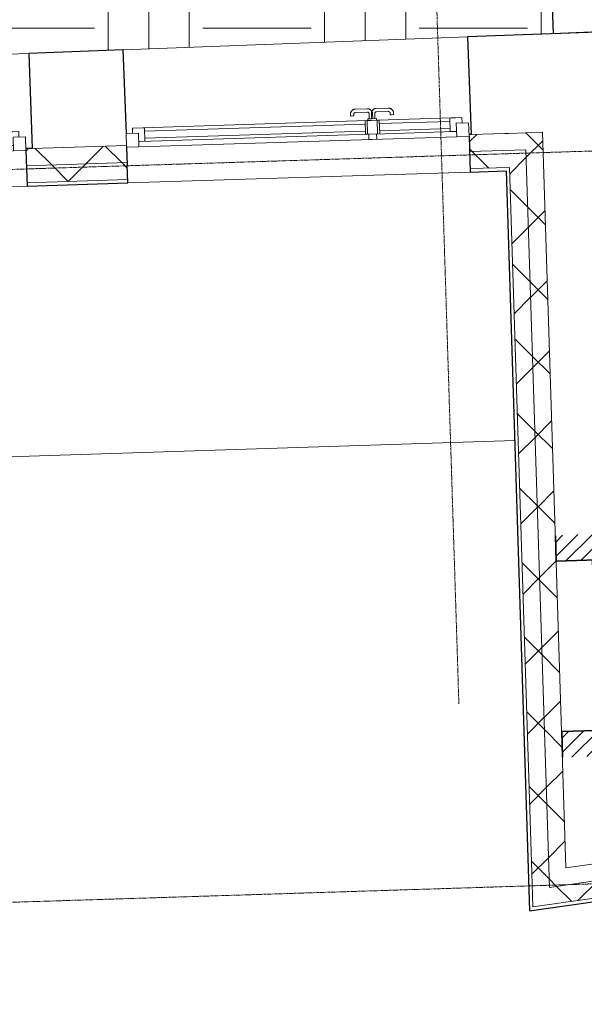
# Model space of a CAD drawing. Header units: millimetres. Extents: x 853417 to 929373, y -433185 to -369260.
# Tile 49 of 228: x 875501 to 878813, y -432484 to -426704. Entities that reach past the tile are written whole.
import ezdxf

# ---------------------------------------------------------------- set-up
doc = ezdxf.new("R2010")
doc.units = ezdxf.units.MM
doc.linetypes.add('Grid Line', pattern=[22.225, 12.7, -3.175, 3.175, -3.175])
for name, color, linetype, lineweight in [('KOKO-DETL-GENF', 7, 'Continuous', 9), ('KOKO-DOOR', 7, 'Continuous', 9), ('KOKO-DOOR-FRAM', 7, 'Continuous', 9), ('KOKO-FLOR', 7, 'Continuous', 9), ('KOKO-FLOR-PATT', 7, 'Continuous', 9), ('KOKO-GENM', 7, 'Continuous', 9), ('KOKO-GRID', 7, 'Continuous', 9), ('KOKO-WALL', 7, 'Continuous', 9), ('KOKO-WALL-PATT', 7, 'Continuous', 25), ('KOKO_WALL', 7, 'Continuous', 9), ('KOKO_WINDOWS', 7, 'Continuous', 9), ('S-FSTN', 7, 'Continuous', 9)]:
    doc.layers.add(name, color=color, linetype=linetype, lineweight=lineweight)
pattern_1 = [(45, (463824.66, -1284242.16), (-212.13203, 212.13203), []), (135, (463824.66, -1284242.16), (-212.13203, -212.13203), [])]
pattern_2 = [(313.184, (-840284.89, 441959.46), (43.7495856, 41.0606108), [])]

# ---------------------------------------------------------------- blocks, each defined once
blk = doc.blocks.new('Ol_olev sisesein 8 - SS-01-1455119-1 korrus_SA_kunstihanke plaan')
at = {"layer": 'KOKO-WALL', "lineweight": 25}
for p, q in [((454413.4, 864665.5), (454408.3, 865116.9)), ((450575.1, 864637.5), (454413.4, 864665.5))]:
    blk.add_line(p, q, dxfattribs=at)
blk = doc.blocks.new('Ol_olev välissein 9 - VS-01-2487469-1 korrus_SA_kunstihanke plaan')
at = {"layer": 'KOKO-WALL', "lineweight": 25}
for p, q in [((454412, 865122.2), (454417.3, 864162.7)), ((454417.3, 864162.7), (454990.5, 864165.9)), ((454920.5, 862144.4), (454428.6, 862141.7)), ((454428.6, 862141.7), (454431.7, 861586.6)), ((455104.1, 862145.5), (455000.5, 862144.9)), ((455104.1, 862142.9), (455104.1, 862145.5)), ((454431.7, 861586.6), (454990.5, 861589.7))]:
    blk.add_line(p, q, dxfattribs=at)
at = {"layer": 'KOKO_WALL'}
for p, q in [((459310.6, 864584.4), (458583.4, 871092.2)), ((454990.5, 864484.4), (454990.5, 864584.4)), ((454990.5, 864584.4), (459310.6, 864584.4)), ((454990.5, 864384.4), (454990.5, 864484.4)), ((454990.5, 864364.4), (454990.5, 864384.4)), ((454990.5, 864165.9), (454990.5, 864364.4)), ((454417.3, 864162.7), (454428.6, 862141.7)), ((454990.5, 861589.7), (454990.5, 862142.9)), ((455000.5, 862142.9), (455090.5, 862142.9)), ((455090.5, 862142.9), (455104.1, 862142.9)), ((454431.7, 861586.6), (454443.3, 859508.1))]:
    blk.add_line(p, q, dxfattribs=at)
blk = doc.blocks.new('Välisaken 3-jaotusega - A1_SA-V31-1 korrus_SA_kunstihanke plaan')
at = {"layer": 'KOKO-DOOR'}
blk.add_line((-933, 77), (933, 77), dxfattribs=at)
at = {"layer": 'KOKO-DOOR-FRAM'}
for p, q in [((-933, 77), (-1005, 77)), ((-1005, 77), (-1005, -3)), ((-933, -3), (-933, 77)), ((-417, 77), (-463, 77)), ((-463, 77), (-463, 46)), ((-417, 46), (-417, 77)), ((1005, 77), (933, 77)), ((933, 77), (933, -3)), ((1005, -3), (1005, 77)), ((-1005, -3), (-933, -3)), ((933, -3), (1005, -3))]:
    blk.add_line(p, q, dxfattribs=at)
at = {"layer": 'KOKO-GENM'}
for p, q in [((-896, 46), (-933, 46)), ((-917.7, 46), (-456, 46)), ((-896, -34), (-896, 46)), ((-896, 27.7), (-482, 27.7)), ((-411, 46), (-482, 46)), ((-482, 46), (-482, -34)), ((-398, 46), (-469, 46)), ((-469, 46), (-469, -34)), ((-419.7, 46), (922, 46)), ((-411, -34), (-411, 46)), ((-398, -34), (-398, 46)), ((-398, 27.7), (896, 27.7)), ((933, 46), (896, 46)), ((896, 46), (896, -34)), ((-967, -3), (-967, -34)), ((-967, -34), (-896, -34)), ((-967, -34), (-411, -34)), ((-482, -14.3), (-896, -14.3)), ((-482, -34), (-411, -34)), ((-469, -34), (-398, -34)), ((-469, -34), (967, -34)), ((896, -14.3), (-398, -14.3)), ((896, -34), (967, -34)), ((967, -34), (967, -3))]:
    blk.add_line(p, q, dxfattribs=at)
at = {"layer": 'KOKO_WINDOWS'}
for p, q in [((-465.9, -34), (-465.9, -44.1)), ((-440, -44.1), (-465.9, -44.1)), ((-456.5, -44.1), (-456.5, -74)), ((-443.5, -44.1), (-443.5, -74)), ((-414.1, -44.1), (-440, -44.1)), ((-436.5, -74), (-436.5, -44.1)), ((-423.5, -74), (-423.5, -44.1)), ((-414.1, -34), (-414.1, -44.1)), ((-566.5, -64.1), (-566.5, -74)), ((-561.5, -64.1), (-566.5, -64.1)), ((-566.5, -64.1), (-553.9, -64.1)), ((-553.3, -64.1), (-546.5, -64.1)), ((-546.5, -64.1), (-551.5, -64.1)), ((-546.5, -74), (-546.5, -64.1)), ((-466.5, -84), (-536.5, -84)), ((-536.5, -104), (-466.5, -104)), ((-343.5, -84), (-413.5, -84)), ((-413.5, -104), (-343.5, -104)), ((-333.5, -64.1), (-333.5, -74)), ((-333.5, -64.1), (-313.5, -64.1)), ((-328.5, -64.1), (-333.5, -64.1)), ((-313.5, -64.1), (-318.5, -64.1)), ((-313.5, -74), (-313.5, -64.1))]:
    blk.add_line(p, q, dxfattribs=at)
at = {"layer": 'KOKO_WINDOWS', "flags": 128}
for points in [[(-566.5, -74), (-566.5, -75.2), (-566.4, -76.4), (-566.3, -77.6), (-566.1, -78.8), (-565.9, -80), (-565.6, -81.1), (-565.3, -82.3), (-565, -83.4), (-564.6, -84.6), (-564.1, -85.7), (-563.6, -86.8), (-563.1, -87.9), (-562.5, -88.9), (-561.9, -89.9), (-561.3, -90.9), (-560.6, -91.9), (-559.8, -92.9), (-559.1, -93.8), (-558.2, -94.7), (-557.4, -95.5), (-556.5, -96.3), (-555.6, -97.1), (-554.7, -97.9), (-553.7, -98.6), (-552.7, -99.2), (-551.7, -99.9), (-550.6, -100.5), (-549.6, -101), (-548.5, -101.5), (-547.4, -102), (-546.2, -102.4), (-545.1, -102.7), (-543.9, -103.1), (-542.8, -103.3), (-541.6, -103.6), (-540.4, -103.7), (-539.2, -103.9), (-538, -104), (-536.8, -104), (-536.5, -104)], [(-536.5, -84), (-536.9, -84), (-537.3, -84), (-537.7, -83.9), (-538.1, -83.9), (-538.5, -83.8), (-538.9, -83.7), (-539.3, -83.6), (-539.6, -83.5), (-540, -83.4), (-540.4, -83.2), (-540.8, -83), (-541.1, -82.9), (-541.5, -82.7), (-541.8, -82.5), (-542.1, -82.3), (-542.5, -82), (-542.8, -81.8), (-543.1, -81.5), (-543.4, -81.2), (-543.7, -81), (-543.9, -80.7), (-544.2, -80.4), (-544.5, -80.1), (-544.7, -79.7), (-544.9, -79.4), (-545.1, -79.1), (-545.3, -78.7), (-545.5, -78.4), (-545.7, -78), (-545.8, -77.6), (-546, -77.2), (-546.1, -76.9), (-546.2, -76.5), (-546.3, -76.1), (-546.4, -75.7), (-546.4, -75.3), (-546.5, -74.9), (-546.5, -74.5), (-546.5, -74.1), (-546.5, -74)], [(-466.5, -104), (-465.3, -104), (-464.1, -103.9), (-462.9, -103.8), (-461.7, -103.6), (-460.5, -103.4), (-459.4, -103.1), (-458.2, -102.8), (-457.1, -102.5), (-455.9, -102.1), (-454.8, -101.6), (-453.7, -101.1), (-452.6, -100.6), (-451.6, -100), (-450.6, -99.4), (-449.6, -98.8), (-448.6, -98.1), (-447.6, -97.3), (-446.7, -96.6), (-445.8, -95.7), (-445, -94.9), (-444.2, -94), (-443.4, -93.1), (-442.6, -92.2), (-441.9, -91.2), (-441.3, -90.2), (-440.6, -89.2), (-440, -88.1), (-439.5, -87.1), (-439, -86), (-438.5, -84.9), (-438.1, -83.7), (-437.8, -82.6), (-437.4, -81.4), (-437.2, -80.3), (-436.9, -79.1), (-436.8, -77.9), (-436.6, -76.7), (-436.5, -75.5), (-436.5, -74.3), (-436.5, -74)], [(-456.5, -74), (-456.5, -74.4), (-456.5, -74.8), (-456.6, -75.2), (-456.6, -75.6), (-456.7, -76), (-456.8, -76.4), (-456.9, -76.8), (-457, -77.1), (-457.1, -77.5), (-457.3, -77.9), (-457.5, -78.3), (-457.6, -78.6), (-457.8, -79), (-458, -79.3), (-458.2, -79.6), (-458.5, -80), (-458.7, -80.3), (-459, -80.6), (-459.3, -80.9), (-459.5, -81.2), (-459.8, -81.4), (-460.1, -81.7), (-460.4, -82), (-460.8, -82.2), (-461.1, -82.4), (-461.4, -82.6), (-461.8, -82.8), (-462.1, -83), (-462.5, -83.2), (-462.9, -83.3), (-463.3, -83.5), (-463.6, -83.6), (-464, -83.7), (-464.4, -83.8), (-464.8, -83.9), (-465.2, -83.9), (-465.6, -84), (-466, -84), (-466.4, -84), (-466.5, -84)], [(-443.5, -74), (-443.5, -75.2), (-443.4, -76.4), (-443.3, -77.6), (-443.1, -78.8), (-442.9, -80), (-442.6, -81.1), (-442.3, -82.3), (-442, -83.4), (-441.6, -84.6), (-441.1, -85.7), (-440.6, -86.8), (-440.1, -87.9), (-439.5, -88.9), (-438.9, -89.9), (-438.3, -90.9), (-437.6, -91.9), (-436.8, -92.9), (-436.1, -93.8), (-435.2, -94.7), (-434.4, -95.5), (-433.5, -96.3), (-432.6, -97.1), (-431.7, -97.9), (-430.7, -98.6), (-429.7, -99.2), (-428.7, -99.9), (-427.6, -100.5), (-426.6, -101), (-425.5, -101.5), (-424.4, -102), (-423.2, -102.4), (-422.1, -102.7), (-420.9, -103.1), (-419.8, -103.3), (-418.6, -103.6), (-417.4, -103.7), (-416.2, -103.9), (-415, -104), (-413.8, -104), (-413.5, -104)], [(-413.5, -84), (-413.9, -84), (-414.3, -84), (-414.7, -83.9), (-415.1, -83.9), (-415.5, -83.8), (-415.9, -83.7), (-416.3, -83.6), (-416.6, -83.5), (-417, -83.4), (-417.4, -83.2), (-417.8, -83), (-418.1, -82.9), (-418.5, -82.7), (-418.8, -82.5), (-419.1, -82.3), (-419.5, -82), (-419.8, -81.8), (-420.1, -81.5), (-420.4, -81.2), (-420.7, -81), (-420.9, -80.7), (-421.2, -80.4), (-421.5, -80.1), (-421.7, -79.7), (-421.9, -79.4), (-422.1, -79.1), (-422.3, -78.7), (-422.5, -78.4), (-422.7, -78), (-422.8, -77.6), (-423, -77.2), (-423.1, -76.9), (-423.2, -76.5), (-423.3, -76.1), (-423.4, -75.7), (-423.4, -75.3), (-423.5, -74.9), (-423.5, -74.5), (-423.5, -74.1), (-423.5, -74)], [(-343.5, -104), (-342.3, -104), (-341.1, -103.9), (-339.9, -103.8), (-338.7, -103.6), (-337.5, -103.4), (-336.4, -103.1), (-335.2, -102.8), (-334.1, -102.5), (-332.9, -102.1), (-331.8, -101.6), (-330.7, -101.1), (-329.6, -100.6), (-328.6, -100), (-327.6, -99.4), (-326.6, -98.8), (-325.6, -98.1), (-324.6, -97.3), (-323.7, -96.6), (-322.8, -95.7), (-322, -94.9), (-321.2, -94), (-320.4, -93.1), (-319.6, -92.2), (-318.9, -91.2), (-318.3, -90.2), (-317.6, -89.2), (-317, -88.1), (-316.5, -87.1), (-316, -86), (-315.5, -84.9), (-315.1, -83.7), (-314.8, -82.6), (-314.4, -81.4), (-314.2, -80.3), (-313.9, -79.1), (-313.8, -77.9), (-313.6, -76.7), (-313.5, -75.5), (-313.5, -74.3), (-313.5, -74)], [(-333.5, -74), (-333.5, -74.4), (-333.5, -74.8), (-333.6, -75.2), (-333.6, -75.6), (-333.7, -76), (-333.8, -76.4), (-333.9, -76.8), (-334, -77.1), (-334.1, -77.5), (-334.3, -77.9), (-334.5, -78.3), (-334.6, -78.6), (-334.8, -79), (-335, -79.3), (-335.2, -79.6), (-335.5, -80), (-335.7, -80.3), (-336, -80.6), (-336.3, -80.9), (-336.5, -81.2), (-336.8, -81.4), (-337.1, -81.7), (-337.4, -82), (-337.8, -82.2), (-338.1, -82.4), (-338.4, -82.6), (-338.8, -82.8), (-339.1, -83), (-339.5, -83.2), (-339.9, -83.3), (-340.3, -83.5), (-340.6, -83.6), (-341, -83.7), (-341.4, -83.8), (-341.8, -83.9), (-342.2, -83.9), (-342.6, -84), (-343, -84), (-343.4, -84), (-343.5, -84)]]:
    blk.add_lwpolyline(points, dxfattribs=at)
at = {"layer": 'S-FSTN'}
for p, q in [((-456.5, -44.1), (-456.5, -74.1)), ((-443.5, -74.5), (-443.5, -44.1)), ((-436.5, -74.5), (-436.5, -44.1)), ((-423.5, -44.1), (-423.5, -74.1)), ((-566.5, -64.2), (-566.5, -74.2)), ((-546.3, -64.2), (-566.5, -64.2)), ((-546.3, -74.2), (-546.3, -64.2)), ((-536.9, -103.8), (-465.8, -103.8)), ((-466.5, -84), (-536.5, -84)), ((-343.1, -103.8), (-414.2, -103.8)), ((-413.5, -84), (-343.5, -84)), ((-333.7, -64.2), (-313.5, -64.2)), ((-333.7, -74.2), (-333.7, -64.2)), ((-313.5, -64.2), (-313.5, -74.2))]:
    blk.add_line(p, q, dxfattribs=at)
for centre, radius, start, end in [((-536.9, -74.2), 29.6, 180, 270), ((-536.5, -74.2), 9.84, 180, 270), ((-466.5, -74.1), 9.96, 270, 0), ((-465.8, -74.5), 29.3, 270, 360), ((-414.2, -74.5), 29.3, 180, 270), ((-413.5, -74.1), 9.96, 180, 270), ((-343.5, -74.2), 9.84, 270, 360), ((-343.1, -74.2), 29.6, 270, 360)]:
    blk.add_arc(centre, radius, start, end, dxfattribs=at)
blk = doc.blocks.new('Välisaken 3-jaotusega - A2-V11-1 korrus_SA_kunstihanke plaan')
at = {"layer": 'KOKO-DOOR'}
blk.add_line((-933, -77), (933, -77), dxfattribs=at)
at = {"layer": 'KOKO-DOOR-FRAM'}
for p, q in [((-1005, 3), (-933, 3)), ((-1005, -77), (-1005, 3)), ((-933, 3), (-933, -77)), ((933, 3), (1005, 3)), ((933, -77), (933, 3)), ((1005, 3), (1005, -77)), ((-463, -77), (-463, -46)), ((-417, -46), (-417, -77)), ((-933, -77), (-1005, -77)), ((-417, -77), (-463, -77)), ((1005, -77), (933, -77))]:
    blk.add_line(p, q, dxfattribs=at)
at = {"layer": 'KOKO-GENM'}
for p, q in [((-967, 34), (-896, 34)), ((-967, 3), (-967, 34)), ((-967, 34), (-411, 34)), ((-896, 34), (-896, -46)), ((-482, 14.3), (-896, 14.3)), ((-482, 34), (-411, 34)), ((-482, -46), (-482, 34)), ((-469, 34), (-398, 34)), ((-469, -46), (-469, 34)), ((-469, 34), (967, 34)), ((-411, 34), (-411, -46)), ((-398, 34), (-398, -46)), ((896, 14.3), (-398, 14.3)), ((896, 34), (967, 34)), ((896, -46), (896, 34)), ((967, 34), (967, 3)), ((-896, -46), (-933, -46)), ((-917.7, -46), (-456, -46)), ((-896, -27.7), (-482, -27.7)), ((-411, -46), (-482, -46)), ((-398, -46), (-469, -46)), ((-419.7, -46), (922, -46)), ((-398, -27.7), (896, -27.7)), ((933, -46), (896, -46))]:
    blk.add_line(p, q, dxfattribs=at)
at = {"layer": 'KOKO_WINDOWS'}
for p, q in [((-566.5, 74), (-566.5, 64.1)), ((-546.5, 64.1), (-566.5, 64.1)), ((-566.5, 64.1), (-561.5, 64.1)), ((-551.5, 64.1), (-546.5, 64.1)), ((-546.5, 64.1), (-546.5, 74)), ((-466.5, 104), (-536.5, 104)), ((-536.5, 84), (-466.5, 84)), ((-456.5, 74), (-456.5, 44.1)), ((-443.5, 74), (-443.5, 44.1)), ((-436.5, 44.1), (-436.5, 74)), ((-423.5, 44.1), (-423.5, 74)), ((-343.5, 104), (-413.5, 104)), ((-413.5, 84), (-343.5, 84)), ((-333.5, 74), (-333.5, 64.1)), ((-333.5, 64.1), (-328.5, 64.1)), ((-313.5, 64.1), (-333.5, 64.1)), ((-318.5, 64.1), (-313.5, 64.1)), ((-313.5, 64.1), (-313.5, 74)), ((-465.9, 44.1), (-440, 44.1)), ((-465.9, 44.1), (-465.9, 34)), ((-440, 44.1), (-414.1, 44.1)), ((-414.1, 44.1), (-414.1, 34))]:
    blk.add_line(p, q, dxfattribs=at)
at = {"layer": 'KOKO_WINDOWS', "flags": 128}
for points in [[(-536.5, 104), (-537.7, 104), (-538.9, 103.9), (-540.1, 103.8), (-541.3, 103.6), (-542.5, 103.4), (-543.6, 103.1), (-544.8, 102.8), (-545.9, 102.5), (-547.1, 102.1), (-548.2, 101.6), (-549.3, 101.1), (-550.4, 100.6), (-551.4, 100), (-552.4, 99.4), (-553.4, 98.8), (-554.4, 98.1), (-555.4, 97.3), (-556.3, 96.6), (-557.2, 95.7), (-558, 94.9), (-558.8, 94), (-559.6, 93.1), (-560.4, 92.2), (-561.1, 91.2), (-561.7, 90.2), (-562.4, 89.2), (-563, 88.1), (-563.5, 87.1), (-564, 86), (-564.5, 84.9), (-564.9, 83.7), (-565.2, 82.6), (-565.6, 81.4), (-565.8, 80.3), (-566.1, 79.1), (-566.2, 77.9), (-566.4, 76.7), (-566.5, 75.5), (-566.5, 74.3), (-566.5, 74)], [(-546.5, 74), (-546.5, 74.4), (-546.5, 74.8), (-546.4, 75.2), (-546.4, 75.6), (-546.3, 76), (-546.2, 76.4), (-546.1, 76.8), (-546, 77.1), (-545.9, 77.5), (-545.7, 77.9), (-545.5, 78.3), (-545.4, 78.6), (-545.2, 79), (-545, 79.3), (-544.8, 79.6), (-544.5, 80), (-544.3, 80.3), (-544, 80.6), (-543.7, 80.9), (-543.5, 81.2), (-543.2, 81.4), (-542.9, 81.7), (-542.6, 82), (-542.2, 82.2), (-541.9, 82.4), (-541.6, 82.6), (-541.2, 82.8), (-540.9, 83), (-540.5, 83.2), (-540.1, 83.3), (-539.7, 83.5), (-539.4, 83.6), (-539, 83.7), (-538.6, 83.8), (-538.2, 83.9), (-537.8, 83.9), (-537.4, 84), (-537, 84), (-536.6, 84), (-536.5, 84)], [(-436.5, 74), (-436.5, 75.2), (-436.6, 76.4), (-436.7, 77.6), (-436.9, 78.8), (-437.1, 80), (-437.4, 81.1), (-437.7, 82.3), (-438, 83.4), (-438.4, 84.6), (-438.9, 85.7), (-439.4, 86.8), (-439.9, 87.9), (-440.5, 88.9), (-441.1, 89.9), (-441.7, 90.9), (-442.4, 91.9), (-443.2, 92.9), (-443.9, 93.8), (-444.8, 94.7), (-445.6, 95.5), (-446.5, 96.3), (-447.4, 97.1), (-448.3, 97.9), (-449.3, 98.6), (-450.3, 99.2), (-451.3, 99.9), (-452.4, 100.5), (-453.4, 101), (-454.5, 101.5), (-455.6, 102), (-456.8, 102.4), (-457.9, 102.7), (-459.1, 103.1), (-460.2, 103.3), (-461.4, 103.6), (-462.6, 103.7), (-463.8, 103.9), (-465, 104), (-466.2, 104), (-466.5, 104)], [(-466.5, 84), (-466.1, 84), (-465.7, 84), (-465.3, 83.9), (-464.9, 83.9), (-464.5, 83.8), (-464.1, 83.7), (-463.7, 83.6), (-463.4, 83.5), (-463, 83.4), (-462.6, 83.2), (-462.2, 83), (-461.9, 82.9), (-461.5, 82.7), (-461.2, 82.5), (-460.9, 82.3), (-460.5, 82), (-460.2, 81.8), (-459.9, 81.5), (-459.6, 81.2), (-459.3, 81), (-459.1, 80.7), (-458.8, 80.4), (-458.5, 80.1), (-458.3, 79.7), (-458.1, 79.4), (-457.9, 79.1), (-457.7, 78.7), (-457.5, 78.4), (-457.3, 78), (-457.2, 77.6), (-457, 77.2), (-456.9, 76.9), (-456.8, 76.5), (-456.7, 76.1), (-456.6, 75.7), (-456.6, 75.3), (-456.5, 74.9), (-456.5, 74.5), (-456.5, 74.1), (-456.5, 74)], [(-413.5, 104), (-414.7, 104), (-415.9, 103.9), (-417.1, 103.8), (-418.3, 103.6), (-419.5, 103.4), (-420.6, 103.1), (-421.8, 102.8), (-422.9, 102.5), (-424.1, 102.1), (-425.2, 101.6), (-426.3, 101.1), (-427.4, 100.6), (-428.4, 100), (-429.4, 99.4), (-430.4, 98.8), (-431.4, 98.1), (-432.4, 97.3), (-433.3, 96.6), (-434.2, 95.7), (-435, 94.9), (-435.8, 94), (-436.6, 93.1), (-437.4, 92.2), (-438.1, 91.2), (-438.7, 90.2), (-439.4, 89.2), (-440, 88.1), (-440.5, 87.1), (-441, 86), (-441.5, 84.9), (-441.9, 83.7), (-442.2, 82.6), (-442.6, 81.4), (-442.8, 80.3), (-443.1, 79.1), (-443.2, 77.9), (-443.4, 76.7), (-443.5, 75.5), (-443.5, 74.3), (-443.5, 74)], [(-423.5, 74), (-423.5, 74.4), (-423.5, 74.8), (-423.4, 75.2), (-423.4, 75.6), (-423.3, 76), (-423.2, 76.4), (-423.1, 76.8), (-423, 77.1), (-422.9, 77.5), (-422.7, 77.9), (-422.5, 78.3), (-422.4, 78.6), (-422.2, 79), (-422, 79.3), (-421.8, 79.6), (-421.5, 80), (-421.3, 80.3), (-421, 80.6), (-420.7, 80.9), (-420.5, 81.2), (-420.2, 81.4), (-419.9, 81.7), (-419.6, 82), (-419.2, 82.2), (-418.9, 82.4), (-418.6, 82.6), (-418.2, 82.8), (-417.9, 83), (-417.5, 83.2), (-417.1, 83.3), (-416.7, 83.5), (-416.4, 83.6), (-416, 83.7), (-415.6, 83.8), (-415.2, 83.9), (-414.8, 83.9), (-414.4, 84), (-414, 84), (-413.6, 84), (-413.5, 84)], [(-313.5, 74), (-313.5, 75.2), (-313.6, 76.4), (-313.7, 77.6), (-313.9, 78.8), (-314.1, 80), (-314.4, 81.1), (-314.7, 82.3), (-315, 83.4), (-315.4, 84.6), (-315.9, 85.7), (-316.4, 86.8), (-316.9, 87.9), (-317.5, 88.9), (-318.1, 89.9), (-318.7, 90.9), (-319.4, 91.9), (-320.2, 92.9), (-320.9, 93.8), (-321.8, 94.7), (-322.6, 95.5), (-323.5, 96.3), (-324.4, 97.1), (-325.3, 97.9), (-326.3, 98.6), (-327.3, 99.2), (-328.3, 99.9), (-329.4, 100.5), (-330.4, 101), (-331.5, 101.5), (-332.6, 102), (-333.8, 102.4), (-334.9, 102.7), (-336.1, 103.1), (-337.2, 103.3), (-338.4, 103.6), (-339.6, 103.7), (-340.8, 103.9), (-342, 104), (-343.2, 104), (-343.5, 104)], [(-343.5, 84), (-343.1, 84), (-342.7, 84), (-342.3, 83.9), (-341.9, 83.9), (-341.5, 83.8), (-341.1, 83.7), (-340.7, 83.6), (-340.4, 83.5), (-340, 83.4), (-339.6, 83.2), (-339.2, 83), (-338.9, 82.9), (-338.5, 82.7), (-338.2, 82.5), (-337.9, 82.3), (-337.5, 82), (-337.2, 81.8), (-336.9, 81.5), (-336.6, 81.2), (-336.3, 81), (-336.1, 80.7), (-335.8, 80.4), (-335.5, 80.1), (-335.3, 79.7), (-335.1, 79.4), (-334.9, 79.1), (-334.7, 78.7), (-334.5, 78.4), (-334.3, 78), (-334.2, 77.6), (-334, 77.2), (-333.9, 76.9), (-333.8, 76.5), (-333.7, 76.1), (-333.6, 75.7), (-333.6, 75.3), (-333.5, 74.9), (-333.5, 74.5), (-333.5, 74.1), (-333.5, 74)]]:
    blk.add_lwpolyline(points, dxfattribs=at)
at = {"layer": 'S-FSTN'}
for p, q in [((-566.5, 64.2), (-566.5, 74.2)), ((-546.3, 64.2), (-566.5, 64.2)), ((-546.3, 74.2), (-546.3, 64.2)), ((-536.9, 103.8), (-465.8, 103.8)), ((-466.5, 84), (-536.5, 84)), ((-456.5, 44.1), (-456.5, 74.1)), ((-443.5, 74.5), (-443.5, 44.1)), ((-436.5, 74.5), (-436.5, 44.1)), ((-423.5, 44.1), (-423.5, 74.1)), ((-343.1, 103.8), (-414.2, 103.8)), ((-413.5, 84), (-343.5, 84)), ((-333.7, 74.2), (-333.7, 64.2)), ((-333.7, 64.2), (-313.5, 64.2)), ((-313.5, 64.2), (-313.5, 74.2))]:
    blk.add_line(p, q, dxfattribs=at)
for centre, radius, start, end in [((-536.9, 74.2), 29.6, 90, 180), ((-536.5, 74.2), 9.84, 90, 180), ((-466.5, 74.1), 9.96, 360, 90), ((-465.8, 74.5), 29.3, 0, 90), ((-414.2, 74.5), 29.3, 90, 180), ((-413.5, 74.1), 9.96, 90, 180), ((-343.5, 74.2), 9.84, 0, 90), ((-343.1, 74.2), 29.6, 0, 90)]:
    blk.add_arc(centre, radius, start, end, dxfattribs=at)
blk = doc.blocks.new('Door-Void_Open-instanceLOD 100 - 0762 x 2032mm-3783152-1 korrus_SA_kunstihanke plaan')
at = {"layer": 'KOKO-DOOR'}
h = blk.add_hatch(dxfattribs=at)
h.set_pattern_fill('FP_83', color=256, style=0, pattern_type=2)
h.set_pattern_definition(pattern_2)
h.paths.add_polyline_path([(-653.2, 210), (-650, 180), (-653.2, 135), (-646.8, 90), (-650, 60), (-646.8, 30), (-653.2, 0), (-650, -45), (-653.2, -90), (-650, -150), (-653.2, -180), (-650, -225), (-650, -270), (-500, -270), (-500, 270), (-650, 270), (-650, 240)], flags=0)
h = blk.add_hatch(dxfattribs=at)
h.set_pattern_fill('FP_83', color=256, style=0, pattern_type=2)
h.set_pattern_definition(pattern_2)
h.paths.add_polyline_path([(500, 270), (500, -270), (650, -270), (650, -225), (653.2, -180), (650, -150), (653.2, -90), (650, -45), (653.2, 0), (646.8, 30), (650, 60), (646.8, 90), (653.2, 135), (650, 180), (653.2, 210), (650, 240), (650, 270)], flags=0)
at = {"layer": 'KOKO-DETL-GENF', "lineweight": 35}
for p, q in [((-500, 270), (-650, 270)), ((-500, -270), (-500, 270)), ((650, 270), (500, 270)), ((500, 270), (500, -270)), ((-650, -270), (-500, -270)), ((500, -270), (650, -270))]:
    blk.add_line(p, q, dxfattribs=at)
at = {"layer": 'KOKO-DOOR'}
for p, q in [((500, 60), (-500, 60)), ((500, -60), (-500, -60))]:
    blk.add_line(p, q, dxfattribs=at)

msp = doc.modelspace()

# ---------------------------------------------------------------- hatches: boundary and pattern name
at = {"layer": 'KOKO-FLOR-PATT', "true_color": 0x800000}
h = msp.add_hatch(dxfattribs=at)
h.set_pattern_fill('FP_23', color=16, style=0, pattern_type=2)
h.set_pattern_definition([(0, (463824.66, -1284242.16), (635, 635), [635, -635]), (0, (463824.66, -1284004.04), (635, 635), [635, -635]), (0, (463824.66, -1283765.9), (635, 635), [635, -635]), (90, (463904.03, -1283686.54), (-635, 635), [635, -635]), (90, (464142.16, -1283686.54), (-635, 635), [635, -635]), (90, (464380.3, -1283686.54), (-635, 635), [635, -635])])
h.paths.add_polyline_path([(877428.3, -423101.2), (877424.7, -423103.4), (877428.2, -423101.3)], flags=0)
h.paths.add_polyline_path([(877525.8, -423111.2), (877526.4, -423113.8), (877525.9, -423111.2)], flags=0)
h.paths.add_polyline_path([(877534.9, -423107.1), (877536.1, -423097.8), (877534, -423097.8), (877534.4, -423102.4)], flags=0)
h.paths.add_polyline_path([(877525.7, -423106.7), (877527.1, -423110.6), (877530.4, -423106.9), (877525.7, -423106.7)], flags=0)
h.paths.add_polyline_path([(877423.1, -423080.8), (877435.4, -423081), (877434, -423101), (877429.2, -423103.4), (877432.4, -423110.3), (877441.7, -423111.5), (877441.8, -423104.8), (877525.6, -423103.4), (877525.9, -423106.4), (877534, -423097.8), (877535.8, -423087.3), (877542.6, -423087.1), (877540.9, -423097.7), (877547, -423102.5), (877542, -423110.6), (877530.2, -423119.6), (877526, -423117.5), (877524.6, -423120.2), (877442, -423121.6), (877441.6, -423116.4), (877436.9, -423122.4), (877428.8, -423117.4), (877419.8, -423105.5), (877421.9, -423101.4), (877420.5, -423101.3), (877421.9, -423080.9)], flags=0)
h.paths.add_polyline_path([(873018.8, -426995.8), (878630.8, -426785.5), (878480.9, -422983.4), (878479.1, -422983.6), (878480.9, -423105.5), (878270, -423112.2), (878267.4, -423091.5), (878266.1, -423051.3), (878250.1, -423051.3), (878248.8, -423009.8), (878237.7, -423008.4), (878237.2, -423006.2), (878233.7, -423006.3), (878235.1, -423014.2), (878245.9, -423013.9), (878247.1, -423051.9), (877315.6, -423081.4), (877314.4, -423043.4), (877326.4, -423042.9), (877325.6, -423035.1), (877322.1, -423035.2), (877322.2, -423039.2), (877311.3, -423040.9), (877312.6, -423081.5), (877296.6, -423082), (877296.5, -423143.1), (877083.6, -423147.8), (877079.3, -423042.9), (872915.1, -423174.9), (872915, -423174.9), (873018.3, -426978.7)], flags=0)
h.paths.add_polyline_path([(875238.7, -426387.2), (875178.1, -426385.2), (875121.2, -426377.5), (875026.7, -426357.7), (875018.6, -426354.2), (875012.8, -426348.4), (875008.7, -426338.9), (875002.6, -426227.5), (874955, -426078), (874962.5, -426068.7), (875009.4, -426058.3), (875022.9, -426057.8), (875015.3, -425884.7), (875018.6, -425879.4), (875029.2, -425876.1), (875040, -425878.5), (875044.9, -425885.3), (875090.2, -425891.2), (875111.6, -425892.6), (875353.2, -425881.8), (875398, -425872.7), (875402.3, -425865.6), (875413, -425862.4), (875423.8, -425864.9), (875428.6, -425872.7), (875430.2, -425914.2), (875432.2, -426043.2), (875455.1, -426043.2), (875494.5, -426050), (875501.6, -426058.7), (875501.7, -426063.4), (875464.6, -426211), (875467.6, -426288.2), (875463.4, -426298.4), (875462.7, -426330.5), (875457.5, -426336.2), (875436.2, -426345.3), (875378.3, -426363.4), (875326.8, -426376.1), (875268.9, -426385.2)], flags=0)
h.paths.add_polyline_path([(875839, -426379.7), (875778.4, -426377.6), (875721.5, -426370), (875627, -426350.1), (875618.9, -426346.6), (875613.1, -426340.9), (875609, -426331.4), (875602.9, -426219.9), (875555.3, -426070.5), (875561.6, -426061.5), (875609.7, -426050.8), (875623.2, -426050.3), (875615.6, -425877.2), (875618.8, -425871.8), (875629.5, -425868.5), (875640.3, -425871), (875645.2, -425877.8), (875690.4, -425883.6), (875711.9, -425885.1), (875953.5, -425874.2), (875998.3, -425865.1), (876002.6, -425858), (876013.3, -425854.8), (876024.1, -425857.3), (876028.9, -425865.1), (876030.5, -425906.6), (876032.5, -426035.6), (876055.3, -426035.6), (876094.7, -426042.4), (876101.8, -426051.2), (876102, -426055.9), (876064.9, -426203.4), (876067.8, -426280.6), (876063.7, -426290.8), (876063, -426322.9), (876057.8, -426328.6), (876036.5, -426337.8), (875978.6, -426355.9), (875927.1, -426368.6), (875869.2, -426377.6)], flags=0)
h.paths.add_polyline_path([(876438, -426346), (876377.4, -426344), (876320.5, -426336.3), (876226, -426316.5), (876217.9, -426313), (876212.1, -426307.2), (876208, -426297.7), (876201.9, -426186.3), (876154.3, -426036.8), (876160.6, -426027.8), (876208.7, -426017.1), (876222.2, -426016.6), (876214.6, -425843.5), (876217.8, -425838.1), (876228.5, -425834.9), (876239.3, -425837.3), (876244.2, -425844.1), (876289.4, -425850), (876310.9, -425851.4), (876552.5, -425840.6), (876598.1, -425830.1), (876601.6, -425824.3), (876612.3, -425821.1), (876623.1, -425823.6), (876627.9, -425831.5), (876629.5, -425873), (876631.5, -426002), (876654.4, -426002), (876694, -426009.1), (876700.9, -426017.5), (876701, -426022.2), (876663.9, -426169.7), (876666.9, -426247), (876662.7, -426257.2), (876662, -426289.2), (876656.8, -426295), (876635.5, -426304.1), (876577.6, -426322.2), (876526.1, -426334.9), (876468.2, -426344)], flags=0)
h.paths.add_polyline_path([(877038.2, -426338.4), (876977.6, -426336.4), (876920.8, -426328.8), (876826.3, -426308.9), (876818.1, -426305.4), (876812.4, -426299.6), (876808.3, -426290.1), (876802.1, -426178.7), (876754.6, -426029.2), (876760.9, -426020.2), (876809, -426009.5), (876822.5, -426009.1), (876814.9, -425836), (876819.1, -425830.1), (876828.8, -425827.3), (876839.9, -425830.1), (876844.4, -425836.5), (876889.7, -425842.4), (876911.2, -425843.8), (877152.8, -425833), (877197.6, -425823.9), (877201.9, -425816.8), (877212.5, -425813.6), (877223.4, -425816.1), (877228.2, -425823.9), (877229.8, -425865.4), (877231.8, -425994.4), (877254.6, -425994.4), (877294, -426001.2), (877301.1, -426009.9), (877300, -426019.9), (877264.2, -426162.2), (877267.1, -426239.4), (877263, -426249.6), (877262.3, -426281.7), (877257.1, -426287.4), (877235.8, -426296.6), (877177.9, -426314.6), (877126.4, -426327.3), (877068.5, -426336.4)], flags=0)
h.paths.add_polyline_path([(874906.4, -425830.1), (874865.6, -424645.1), (877259.2, -424562.9), (877300, -425747.8), (874962.5, -425828.2)], flags=0)
h.paths.add_polyline_path([(878444.8, -425551), (878413.8, -424571.5), (878434.4, -424571.5), (878477.5, -424611.9), (878505.9, -425506.6), (878464.8, -425550.4)], flags=0)
h.paths.add_polyline_path([(874610.4, -425527.7), (874462.8, -425490.7), (874385.6, -425493.6), (874375.4, -425489.5), (874343.3, -425488.8), (874337.6, -425483.6), (874328.4, -425462.2), (874310.4, -425404.4), (874297.7, -425352.8), (874288.6, -425294.9), (874286.6, -425234.2), (874292, -425174.9), (874305.7, -425099), (874319.6, -425044.6), (874325.3, -425038.9), (874334.9, -425034.7), (874446.3, -425028.6), (874595.8, -424981.1), (874604.8, -424987.3), (874615.5, -425035.4), (874615.9, -425049), (874789, -425041.3), (874794.4, -425044.6), (874797.7, -425055.2), (874795.3, -425066.1), (874788.4, -425070.9), (874782.6, -425116.2), (874781.2, -425137.6), (874792, -425379.3), (874801.1, -425424), (874808.2, -425428.3), (874811.4, -425439), (874808.9, -425449.8), (874801.1, -425454.6), (874759.6, -425456.3), (874630.6, -425458.2), (874630.6, -425481.1), (874623.8, -425520.5), (874615.1, -425527.6)], flags=0)
h.paths.add_polyline_path([(877569.8, -425426), (877560.6, -425419.5), (877550, -425371.4), (877549.5, -425357.9), (877377.1, -425365.5), (877371, -425361.8), (877367.8, -425351.1), (877370.3, -425340.3), (877377.3, -425334.2), (877383.1, -425290.2), (877384.6, -425268.8), (877374.4, -425027.1), (877365.5, -424982.3), (877358.3, -424978), (877355.1, -424967.3), (877357.7, -424956.5), (877365.5, -424951.7), (877407, -424950.2), (877536, -424948.6), (877536, -424926.1), (877543, -424886.3), (877551.8, -424879.3), (877556.5, -424879.1), (877703.9, -424916.6), (877788.3, -424915.9), (877819.9, -424916.6), (877825.3, -424918.5), (877833.7, -424928.4), (877838.9, -424943), (877861.7, -425024.7), (877873.3, -425080.9), (877879.5, -425141.2), (877877.7, -425201.2), (877870.2, -425257), (877855.4, -425324.7), (877843.6, -425363.1), (877836.7, -425369), (877830.5, -425370.7), (877806.3, -425371.5), (877794.9, -425376.4), (877719.1, -425378.7), (877574.5, -425425.8)], flags=0)
h.paths.add_polyline_path([(874985, -424590.8), (874974.2, -424588.3), (874969.4, -424580.5), (874967.9, -424538.9), (874966.3, -424409.9), (874940.2, -424409.3), (874904, -424403), (874897, -424394.2), (874896.8, -424389.5), (874934.3, -424242.1), (874933.6, -424157.7), (874934.3, -424126.1), (874936.3, -424120.7), (874946.1, -424112.3), (874960.7, -424107.1), (875042.4, -424084.2), (875098.6, -424072.7), (875158.9, -424066.5), (875218.9, -424068.3), (875274.7, -424075.8), (875342.4, -424090.5), (875380.8, -424102.4), (875386.7, -424109.3), (875388.4, -424115.5), (875389.2, -424139.7), (875394.1, -424151.1), (875396.6, -424227.5), (875443.5, -424376.4), (875437.2, -424385.4), (875389.1, -424396), (875375.6, -424396.4), (875383.2, -424568.9), (875379.5, -424574.9), (875368.8, -424578.2), (875358, -424575.7), (875353.2, -424568.9), (875307.4, -424562.9), (875286.5, -424561.4), (875044.8, -424571.6), (875000, -424580.5), (874995.7, -424587.7), (874990.6, -424590.1)], flags=0)
h.paths.add_polyline_path([(875584.4, -424557.2), (875573.6, -424554.6), (875568.7, -424545.3), (875567.3, -424505.3), (875565.7, -424376.3), (875543.2, -424376.3), (875503.4, -424369.3), (875496.4, -424360.5), (875497.2, -424351.9), (875533.7, -424208.4), (875533, -424124), (875533.7, -424092.4), (875535.6, -424087), (875545.5, -424078.6), (875560.1, -424073.4), (875641.8, -424050.6), (875698, -424039), (875758.3, -424032.8), (875818.3, -424034.6), (875874.1, -424042.1), (875941.8, -424056.9), (875980.1, -424068.7), (875986.1, -424075.6), (875987.8, -424081.8), (875988.6, -424106), (875993.5, -424117.4), (875996, -424193.8), (876042.9, -424342.8), (876036.6, -424351.7), (875988.5, -424362.3), (875975, -424362.8), (875982.6, -424535.2), (875978.9, -424541.3), (875968.2, -424544.5), (875957.4, -424542), (875952.6, -424535.2), (875907.3, -424529.2), (875885.9, -424527.7), (875644.2, -424537.9), (875599.4, -424546.9), (875595.1, -424554), (875590, -424556.4)], flags=0)
h.paths.add_polyline_path([(876184.3, -424549.6), (876173.5, -424547.1), (876168.7, -424539.3), (876167.2, -424497.7), (876165.6, -424368.7), (876143.1, -424368.7), (876103.3, -424361.8), (876096.3, -424353), (876096.1, -424348.3), (876133.6, -424200.9), (876132.9, -424116.5), (876133.6, -424084.9), (876135.5, -424079.5), (876145.4, -424071), (876160, -424065.8), (876241.7, -424043), (876297.9, -424031.5), (876358.2, -424025.3), (876418.2, -424027.1), (876474, -424034.6), (876541.7, -424049.3), (876580, -424061.2), (876586, -424068.1), (876587.7, -424074.2), (876588.5, -424098.5), (876593.4, -424109.8), (876595.7, -424185.6), (876642.8, -424335.2), (876636.5, -424344.2), (876588.4, -424354.8), (876574.9, -424355.2), (876582.5, -424527.7), (876578.8, -424533.7), (876568.1, -424537), (876557.3, -424534.5), (876552.5, -424527.7), (876507.2, -424521.7), (876485.8, -424520.2), (876244.1, -424530.3), (876199.3, -424539.3), (876195, -424546.4), (876189.9, -424548.8)], flags=0)
h.paths.add_polyline_path([(876783.7, -424515.9), (876772.9, -424513.4), (876768.1, -424505.6), (876766.6, -424464), (876765, -424335), (876742.5, -424335), (876702.7, -424328.1), (876695.6, -424319.3), (876695.5, -424314.6), (876733, -424167.2), (876731.6, -424062.6), (876733, -424051.2), (876734.9, -424045.8), (876744.8, -424037.4), (876759.3, -424032.2), (876841.1, -424009.3), (876897.3, -423997.8), (876957.6, -423991.6), (877017.6, -423993.4), (877073.4, -424000.9), (877141.1, -424015.6), (877179.4, -424027.5), (877185.4, -424034.4), (877187.1, -424040.6), (877187.9, -424064.8), (877192.8, -424076.2), (877195.3, -424152.6), (877242.2, -424301.5), (877235.9, -424310.5), (877187.8, -424321.1), (877174.3, -424321.5), (877181.8, -424494), (877178.1, -424500), (877167.5, -424503.3), (877156.7, -424500.8), (877151.9, -424494), (877106.6, -424488), (877085.1, -424486.5), (876843.5, -424496.7), (876798.7, -424505.6), (876794.4, -424512.8), (876789.3, -424515.2)], flags=0)
h.paths.add_polyline_path([(877274.4, -423139.8), (877280.4, -423139.6), (877279.9, -423123.6), (877273.9, -423123.8), (877274.4, -423139.6)], flags=0)
h.paths.add_polyline_path([(877432.4, -423110.3), (877434.4, -423102.5), (877441.5, -423109.4), (877437.1, -423109.8)], flags=0)
h.paths.add_polyline_path([(878285.9, -423107.7), (878291.8, -423105.5), (878291.4, -423091.5), (878285.4, -423091.7), (878285.9, -423107.6)], flags=0)
h.paths.add_polyline_path([(877286.1, -423048.3), (877292.1, -423048.1), (877291.6, -423036.2), (877285.7, -423036.3), (877286.1, -423048.1)], flags=0)
h.paths.add_polyline_path([(878268.4, -423017.2), (878274.4, -423017), (878273.9, -423005), (878268, -423005.2), (878268.4, -423017)], flags=0)
at = {"layer": 'KOKO-WALL-PATT', "lineweight": 9, "true_color": 0x787878}
h = msp.add_hatch(dxfattribs=at)
h.set_pattern_fill('FP_8', color=8, style=0, pattern_type=2)
h.set_pattern_definition(pattern_1)
h.paths.add_polyline_path([(873102.5, -427638.1), (873531.1, -427624.5), (873525.7, -427524.6), (873099.3, -427538.1)], flags=0)
h.paths.add_polyline_path([(875540.1, -427560.8), (876130.9, -427542.1), (876125.6, -427442.2), (875536.9, -427460.9), (875537.2, -427470.9)], flags=0)
h.paths.add_polyline_path([(878139.9, -427478.4), (878471.3, -427467.9), (878468.2, -427367.9), (878136.8, -427378.4), (878137.1, -427388.4)], flags=0)
h = msp.add_hatch(dxfattribs=at)
h.set_pattern_fill('FP_8', color=8, style=0, pattern_type=2)
h.set_pattern_definition(pattern_1)
h.paths.add_polyline_path([(878605.4, -431697.1), (878705, -431682.8), (878568.1, -427364.8), (878468.2, -427367.9), (878597.9, -431459.5)], flags=0)
h = msp.add_hatch(dxfattribs=at)
h.set_pattern_fill('FP_8', color=8, style=0, pattern_type=2)
h.set_pattern_definition(pattern_1)
h.paths.add_polyline_path([(873205.6, -427734.9), (873534.3, -427724.4), (873531.1, -427624.5), (873202.4, -427634.9)], flags=0)
h.paths.add_polyline_path([(875543.2, -427660.8), (876134.1, -427642), (876130.9, -427542.1), (875540.1, -427560.8)], flags=0)
h.paths.add_polyline_path([(878143.1, -427578.3), (878374.5, -427571), (878371.4, -427471), (878139.9, -427478.4)], flags=0)
h = msp.add_hatch(dxfattribs=at)
h.set_pattern_fill('FP_8', color=8, style=0, pattern_type=2)
h.set_pattern_definition(pattern_1)
h.paths.add_polyline_path([(878509, -431812), (878608.6, -431797.7), (878471.3, -427467.9), (878371.4, -427471), (878505.8, -431711.4)], flags=0)
h = msp.add_hatch(dxfattribs=at)
h.set_pattern_fill('FP_8', color=8, style=0, pattern_type=2)
h.set_pattern_definition(pattern_1)
h.paths.add_polyline_path([(878608.6, -431797.7), (885189.7, -430850.3), (885186.5, -430749.7), (878605.4, -431697.1)], flags=0)
h = msp.add_hatch(dxfattribs=at)
h.set_pattern_fill('FP_8', color=8, style=0, pattern_type=2)
h.set_pattern_definition(pattern_1)
h.paths.add_polyline_path([(878512.2, -431912.6), (885292.6, -430936.5), (885289.3, -430835.9), (878509, -431812)], flags=0)

# ---------------------------------------------------------------- linework, layer by layer
at = {"layer": 'KOKO-FLOR'}
msp.add_line((878405.4, -429175), (873376.4, -429334.5), dxfattribs=at)
at = {"layer": 'KOKO-GRID', "linetype": 'Grid Line'}
for p, q in [((878077.6, -430719.5), (876217.1, -372034.2)), ((888160.6, -427179.9), (856424.5, -428186)), ((888296.9, -431477.7), (856560.8, -432483.9))]:
    msp.add_line(p, q, dxfattribs=at)
at = {"layer": 'KOKO-WALL', "lineweight": 25}
for p, q in [((878149.7, -427378), (878136.8, -427378.4)), ((878137.1, -427388.4), (878143.7, -427598.3)), ((875574.9, -427459.7), (875536.9, -427460.9)), ((875537.2, -427470.9), (875543.9, -427680.7)), ((876134.7, -427662), (876131.4, -427555.7)), ((878143.7, -427598.3), (878355.2, -427591.6)), ((878355.2, -427591.6), (878492.9, -431935.6)), ((875543.9, -427680.7), (876134.7, -427662)), ((878492.9, -431935.6), (885412.7, -430939.4))]:
    msp.add_line(p, q, dxfattribs=at)
at = {"layer": 'KOKO-WALL'}
for p, q in [((878348.2, -427371.7), (878149.7, -427378)), ((878568.1, -427364.8), (878468.2, -427367.9)), ((878705, -431682.8), (878568.1, -427364.8)), ((876127.8, -427442.1), (875574.9, -427459.7)), ((876131.4, -427555.7), (876128.1, -427452.1)), ((878139.9, -427478.4), (878471.3, -427467.9)), ((878471.3, -427467.9), (878608.6, -431797.7)), ((875540.1, -427560.8), (876130.9, -427542.1)), ((878143.7, -427598.3), (876134.7, -427662)), ((878143.1, -427578.3), (878374.5, -427571)), ((878374.5, -427571), (878505.8, -431711.4)), ((875543.2, -427660.8), (876134.1, -427642)), ((875543.9, -427680.7), (873534.9, -427744.4)), ((885186.5, -430749.7), (878705, -431682.8)), ((878608.6, -431797.7), (885189.7, -430850.3)), ((878512.2, -431912.6), (885193, -430950.8)), ((878512.2, -431912.6), (878505.8, -431711.4))]:
    msp.add_line(p, q, dxfattribs=at)

# ---------------------------------------------------------------- block references
at = {"layer": 'KOKO-DOOR', "rotation": 91.81590918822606}
msp.add_blockref('Door-Void_Open-instanceLOD 100 - 0762 x 2032mm-3783152-1 korrus_SA_kunstihanke plaan', (878935, -430374.3), dxfattribs=at)
at = {"layer": 'KOKO_WALL', "rotation": 271.815909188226}
for name in ['Ol_olev välissein 9 - VS-01-2487469-1 korrus_SA_kunstihanke plaan', 'Ol_olev sisesein 8 - SS-01-1455119-1 korrus_SA_kunstihanke plaan']:
    msp.add_blockref(name, (0, 0), dxfattribs=at)
at = {"layer": 'KOKO_WINDOWS'}
for name, p, rotation in [('Välisaken 3-jaotusega - A1_SA-V31-1 korrus_SA_kunstihanke plaan', (877130.1, -427343.3), 181.815909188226), ('Välisaken 3-jaotusega - A2-V11-1 korrus_SA_kunstihanke plaan', (874530.3, -427425.7), 1.815909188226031)]:
    msp.add_blockref(name, p, dxfattribs=dict(at, rotation=rotation))

doc.saveas('drawing.dxf')
